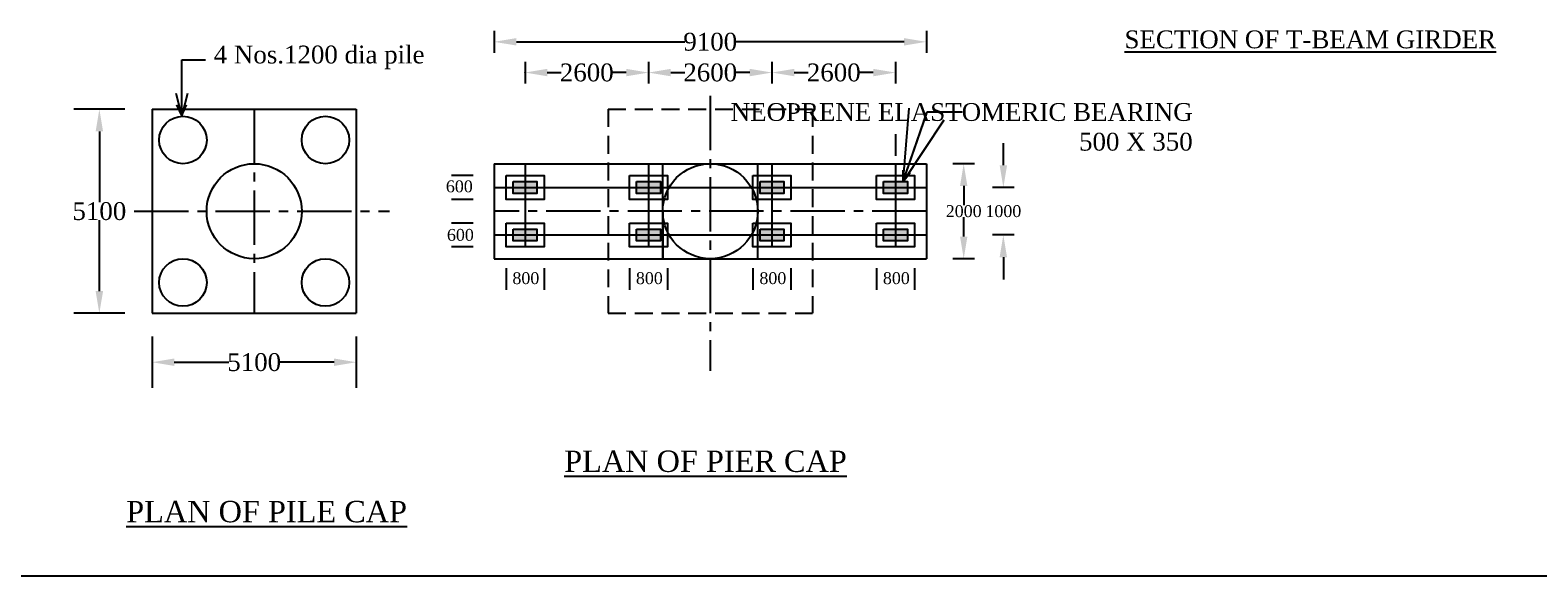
# Model space of a CAD drawing. Header units: millimetres. Extents: x -20950785 to 43207042, y -3207472 to 3168443.
# Tile 9 of 89: x 8031777 to 8095242, y -1181503 to -1158527. Entities that reach past the tile are written whole.
import ezdxf

# ---------------------------------------------------------------- set-up
doc = ezdxf.new("R2010")
doc.units = ezdxf.units.MM
doc.header["$LTSCALE"] = 60
doc.header["$MEASUREMENT"] = 0
doc.linetypes.add('CENTER2', pattern=[28.575, 19.05, -3.175, 3.175, -3.175])
doc.linetypes.add('HIDDEN', pattern=[0.375, 0.25, -0.125])
doc.layers.add('TEXT', color=7, linetype='Continuous')
doc.dimstyles.get("Standard").update_dxf_attribs({"dimtxt": 400, "dimasz": 215, "dimexe": 0.18, "dimexo": 0.0625, "dimgap": 0.09, "dimtad": 0, "dimtih": 1, "dimtoh": 1, "dimdec": 0, "dimzin": 4, "dimdsep": 46, "dimtxsty": 'Standard', "dimblk": 'OPEN90', "dimcen": 0, "dimadec": 0, "dimazin": 1, "dimtfac": 1, "dimtdec": 0, "dimtix": 1, "dimtofl": 0, "dimtmove": 0, "dimatfit": 3, "dimldrblk": 'OPEN30', "dimfxl": 1, "dimtolj": 1, "dimtzin": 0, "dimarcsym": 0})

# ---------------------------------------------------------------- blocks, each defined once
blk = doc.blocks.new('*D268')
at = {"color": 0, "linetype": 'Continuous', "lineweight": -2, "transparency": 16777216}
for p, q in [((8071075, -1164152), (8071075, -1164152)), ((8071074, -1165087), (8071074, -1165897)), ((8071074, -1167216), (8071074, -1166406)), ((8071075, -1168151), (8071075, -1168151))]:
    blk.add_line(p, q, dxfattribs=at)
for points in [[(8070919, -1165087), (8071230, -1165087), (8071074, -1164152)], [(8070919, -1167216), (8071230, -1167216), (8071074, -1168151)]]:
    blk.add_solid(points, dxfattribs=at)
at = {"layer": 'Defpoints', "color": 0, "linetype": 'Continuous', "lineweight": -2, "transparency": 16777216}
for p in [(8071074, -1164152), (8071074, -1168151), (8071074, -1168151)]:
    blk.add_point(p, dxfattribs=at)
at = {"color": 0, "linetype": 'Continuous', "transparency": 16777216, "insert": (8071074, -1166151), "char_height": 500, "attachment_point": 5}
blk.add_mtext('\\A1;{\\fTimes New Roman|b0|i0|c0|p18;2000}', dxfattribs=at)
blk = doc.blocks.new('*D269')
at = {"color": 0, "linetype": 'Continuous', "lineweight": -2, "transparency": 16777216}
for p, q in [((8072743, -1164217), (8072743, -1163282)), ((8072743, -1165152), (8072743, -1165152)), ((8072743, -1167151), (8072743, -1167151)), ((8072743, -1168086), (8072743, -1169021))]:
    blk.add_line(p, q, dxfattribs=at)
for points in [[(8072587, -1164217), (8072899, -1164217), (8072743, -1165152)], [(8072587, -1168086), (8072899, -1168086), (8072743, -1167151)]]:
    blk.add_solid(points, dxfattribs=at)
at = {"layer": 'Defpoints', "color": 0, "linetype": 'Continuous', "lineweight": -2, "transparency": 16777216}
for p in [(8072743, -1165152), (8072743, -1167151), (8072743, -1167151)]:
    blk.add_point(p, dxfattribs=at)
at = {"color": 0, "linetype": 'Continuous', "transparency": 16777216, "insert": (8072743, -1166151), "char_height": 500, "attachment_point": 5}
blk.add_mtext('\\A1;{\\fTimes New Roman|b0|i0|c0|p18;1000}', dxfattribs=at)
blk = doc.blocks.new('*D270')
at = {"color": 0, "linetype": 'Continuous', "lineweight": -2, "transparency": 16777216}
for p, q in [((8052607, -1160296), (8052607, -1160313)), ((8053542, -1160313), (8054131, -1160313)), ((8056871, -1160313), (8056283, -1160313)), ((8057806, -1160313), (8057806, -1160313))]:
    blk.add_line(p, q, dxfattribs=at)
for points in [[(8053542, -1160157), (8053542, -1160469), (8052607, -1160313)], [(8056871, -1160157), (8056871, -1160469), (8057806, -1160313)]]:
    blk.add_solid(points, dxfattribs=at)
at = {"layer": 'Defpoints', "color": 0, "linetype": 'Continuous', "lineweight": -2, "transparency": 16777216}
for p in [(8052607, -1160296), (8052607, -1160313), (8057806, -1160313)]:
    blk.add_point(p, dxfattribs=at)
at = {"color": 0, "linetype": 'Continuous', "transparency": 16777216, "insert": (8055207, -1160313), "char_height": 500, "attachment_point": 5}
blk.add_mtext('\\A1;{\\fTimes New Roman|b0|i0|c0|p18;\\H1.5x;2600}', dxfattribs=at)
blk = doc.blocks.new('*D271')
at = {"color": 0, "linetype": 'Continuous', "lineweight": -2, "transparency": 16777216}
for p, q in [((8057806, -1160296), (8057806, -1160313)), ((8058741, -1160313), (8059329, -1160313)), ((8062069, -1160313), (8061481, -1160313)), ((8063004, -1160313), (8063004, -1160313))]:
    blk.add_line(p, q, dxfattribs=at)
for points in [[(8058741, -1160157), (8058741, -1160469), (8057806, -1160313)], [(8062069, -1160157), (8062069, -1160469), (8063004, -1160313)]]:
    blk.add_solid(points, dxfattribs=at)
at = {"layer": 'Defpoints', "color": 0, "linetype": 'Continuous', "lineweight": -2, "transparency": 16777216}
for p in [(8057806, -1160296), (8057806, -1160313), (8063004, -1160313)]:
    blk.add_point(p, dxfattribs=at)
at = {"color": 0, "linetype": 'Continuous', "transparency": 16777216, "insert": (8060405, -1160313), "char_height": 500, "attachment_point": 5}
blk.add_mtext('\\A1;{\\fTimes New Roman|b0|i0|c0|p18;\\H1.5x;2600}', dxfattribs=at)
blk = doc.blocks.new('*D272')
at = {"color": 0, "linetype": 'Continuous', "lineweight": -2, "transparency": 16777216}
for p, q in [((8063004, -1160296), (8063004, -1160313)), ((8063939, -1160313), (8064528, -1160313)), ((8067268, -1160313), (8066679, -1160313)), ((8068203, -1160313), (8068203, -1160313))]:
    blk.add_line(p, q, dxfattribs=at)
for points in [[(8063939, -1160157), (8063939, -1160469), (8063004, -1160313)], [(8067268, -1160157), (8067268, -1160469), (8068203, -1160313)]]:
    blk.add_solid(points, dxfattribs=at)
at = {"layer": 'Defpoints', "color": 0, "linetype": 'Continuous', "lineweight": -2, "transparency": 16777216}
for p in [(8063004, -1160296), (8063004, -1160313), (8068203, -1160313)]:
    blk.add_point(p, dxfattribs=at)
at = {"color": 0, "linetype": 'Continuous', "transparency": 16777216, "insert": (8065604, -1160313), "char_height": 500, "attachment_point": 5}
blk.add_mtext('\\A1;{\\fTimes New Roman|b0|i0|c0|p18;\\H1.5x;2600}', dxfattribs=at)
blk = doc.blocks.new('*D273')
at = {"color": 0, "linetype": 'Continuous', "lineweight": -2, "transparency": 16777216}
for p, q in [((8051308, -1159002), (8051308, -1159019)), ((8052243, -1159019), (8059339, -1159019)), ((8068567, -1159019), (8061471, -1159019)), ((8069502, -1159019), (8069502, -1159019))]:
    blk.add_line(p, q, dxfattribs=at)
for points in [[(8052243, -1158863), (8052243, -1159174), (8051308, -1159019)], [(8068567, -1158863), (8068567, -1159174), (8069502, -1159019)]]:
    blk.add_solid(points, dxfattribs=at)
at = {"layer": 'Defpoints', "color": 0, "linetype": 'Continuous', "lineweight": -2, "transparency": 16777216}
for p in [(8051308, -1159002), (8051308, -1159019), (8069502, -1159019)]:
    blk.add_point(p, dxfattribs=at)
at = {"color": 0, "linetype": 'Continuous', "transparency": 16777216, "insert": (8060405, -1159019), "char_height": 500, "attachment_point": 5}
blk.add_mtext('\\A1;{\\fTimes New Roman|b0|i0|c0|p18;\\H1.5x;9100}', dxfattribs=at)
blk = doc.blocks.new('*D275')
at = {"color": 0, "linetype": 'Continuous', "lineweight": -2, "transparency": 16777216}
for p, q in [((8034690, -1161853), (8034690, -1161853)), ((8034690, -1162788), (8034690, -1165770)), ((8034690, -1169515), (8034690, -1166533)), ((8034690, -1170450), (8034690, -1170450))]:
    blk.add_line(p, q, dxfattribs=at)
for points in [[(8034534, -1162788), (8034846, -1162788), (8034690, -1161853)], [(8034534, -1169515), (8034846, -1169515), (8034690, -1170450)]]:
    blk.add_solid(points, dxfattribs=at)
at = {"layer": 'Defpoints', "color": 0, "linetype": 'Continuous', "lineweight": -2, "transparency": 16777216}
for p in [(8034690, -1161853), (8034690, -1170450), (8034690, -1170450)]:
    blk.add_point(p, dxfattribs=at)
at = {"color": 0, "linetype": 'Continuous', "transparency": 16777216, "insert": (8034690, -1166151), "char_height": 500, "attachment_point": 5}
blk.add_mtext('\\A1;{\\fTimes New Roman|b0|i0|c0|p18;\\H1.5x;5100}', dxfattribs=at)
blk = doc.blocks.new('*D276')
at = {"color": 0, "linetype": 'Continuous', "lineweight": -2, "transparency": 16777216}
for p, q in [((8036908, -1172492), (8036908, -1172509)), ((8037843, -1172509), (8040146, -1172509)), ((8044571, -1172509), (8042268, -1172509)), ((8045506, -1172509), (8045506, -1172509))]:
    blk.add_line(p, q, dxfattribs=at)
for points in [[(8037843, -1172353), (8037843, -1172665), (8036908, -1172509)], [(8044571, -1172353), (8044571, -1172665), (8045506, -1172509)]]:
    blk.add_solid(points, dxfattribs=at)
at = {"layer": 'Defpoints', "color": 0, "linetype": 'Continuous', "lineweight": -2, "transparency": 16777216}
for p in [(8036908, -1172492), (8036908, -1172509), (8045506, -1172509)]:
    blk.add_point(p, dxfattribs=at)
at = {"color": 0, "linetype": 'Continuous', "transparency": 16777216, "insert": (8041207, -1172509), "char_height": 500, "attachment_point": 5}
blk.add_mtext('\\A1;{\\fTimes New Roman|b0|i0|c0|p18;\\H1.5x;5100}', dxfattribs=at)

msp = doc.modelspace()

# ---------------------------------------------------------------- hatches: boundary and pattern name
at = {"linetype": 'Continuous'}
h = msp.add_hatch(color=256, dxfattribs=at)
h.dxf.hatch_style = 1
h.paths.add_polyline_path([(8052607.5, -1164901.6), (8052107.7, -1164901.6), (8052107.7, -1165151.6), (8052607.5, -1165151.6)])
h.paths.add_polyline_path([(8053107.3, -1164901.6), (8052607.5, -1164901.6), (8052607.5, -1165151.6), (8053107.3, -1165151.6)])
h.paths.add_polyline_path([(8053107.3, -1165151.6), (8052607.5, -1165151.6), (8052607.5, -1165401.5), (8053107.3, -1165401.5)])
h.paths.add_polyline_path([(8052607.5, -1165151.6), (8052107.7, -1165151.6), (8052107.7, -1165401.5), (8052607.5, -1165401.5)])
h = msp.add_hatch(color=256, dxfattribs=at)
h.dxf.hatch_style = 1
h.paths.add_polyline_path([(8057805.9, -1164901.6), (8057306.1, -1164901.6), (8057306.1, -1165151.6), (8057805.9, -1165151.6)])
h.paths.add_polyline_path([(8058305.8, -1164901.6), (8057805.9, -1164901.6), (8057805.9, -1165151.6), (8058305.8, -1165151.6)])
h.paths.add_polyline_path([(8058305.8, -1165151.6), (8057805.9, -1165151.6), (8057805.9, -1165401.5), (8058305.8, -1165401.5)])
h.paths.add_polyline_path([(8057805.9, -1165151.6), (8057306.1, -1165151.6), (8057306.1, -1165401.5), (8057805.9, -1165401.5)])
h = msp.add_hatch(color=256, dxfattribs=at)
h.dxf.hatch_style = 1
h.paths.add_polyline_path([(8063004.4, -1164901.6), (8062504.5, -1164901.6), (8062504.5, -1165151.6), (8063004.4, -1165151.6)])
h.paths.add_polyline_path([(8063504.2, -1164901.6), (8063004.4, -1164901.6), (8063004.4, -1165151.6), (8063504.2, -1165151.6)])
h.paths.add_polyline_path([(8063504.2, -1165151.6), (8063004.4, -1165151.6), (8063004.4, -1165401.5), (8063504.2, -1165401.5)])
h.paths.add_polyline_path([(8063004.4, -1165151.6), (8062504.5, -1165151.6), (8062504.5, -1165401.5), (8063004.4, -1165401.5)])
h = msp.add_hatch(color=256, dxfattribs=at)
h.dxf.hatch_style = 1
h.paths.add_polyline_path([(8068202.8, -1164901.6), (8067702.9, -1164901.6), (8067702.9, -1165151.6), (8068202.8, -1165151.6)])
h.paths.add_polyline_path([(8068702.6, -1164901.6), (8068202.8, -1164901.6), (8068202.8, -1165151.6), (8068702.6, -1165151.6)])
h.paths.add_polyline_path([(8068702.6, -1165151.6), (8068202.8, -1165151.6), (8068202.8, -1165401.5), (8068702.6, -1165401.5)])
h.paths.add_polyline_path([(8068202.8, -1165151.6), (8067702.9, -1165151.6), (8067702.9, -1165401.5), (8068202.8, -1165401.5)])
h = msp.add_hatch(color=256, dxfattribs=at)
h.dxf.hatch_style = 1
h.paths.add_polyline_path([(8052607.5, -1166901), (8052107.7, -1166901), (8052107.7, -1167151), (8052607.5, -1167151)])
h.paths.add_polyline_path([(8053107.3, -1166901), (8052607.5, -1166901), (8052607.5, -1167151), (8053107.3, -1167151)])
h.paths.add_polyline_path([(8053107.3, -1167151), (8052607.5, -1167151), (8052607.5, -1167400.9), (8053107.3, -1167400.9)])
h.paths.add_polyline_path([(8052607.5, -1167151), (8052107.7, -1167151), (8052107.7, -1167400.9), (8052607.5, -1167400.9)])
h = msp.add_hatch(color=256, dxfattribs=at)
h.dxf.hatch_style = 1
h.paths.add_polyline_path([(8057805.9, -1166901), (8057306.1, -1166901), (8057306.1, -1167151), (8057805.9, -1167151)])
h.paths.add_polyline_path([(8058305.8, -1166901), (8057805.9, -1166901), (8057805.9, -1167151), (8058305.8, -1167151)])
h.paths.add_polyline_path([(8058305.8, -1167151), (8057805.9, -1167151), (8057805.9, -1167400.9), (8058305.8, -1167400.9)])
h.paths.add_polyline_path([(8057805.9, -1167151), (8057306.1, -1167151), (8057306.1, -1167400.9), (8057805.9, -1167400.9)])
h = msp.add_hatch(color=256, dxfattribs=at)
h.dxf.hatch_style = 1
h.paths.add_polyline_path([(8063004.4, -1166901), (8062504.5, -1166901), (8062504.5, -1167151), (8063004.4, -1167151)])
h.paths.add_polyline_path([(8063504.2, -1166901), (8063004.4, -1166901), (8063004.4, -1167151), (8063504.2, -1167151)])
h.paths.add_polyline_path([(8063504.2, -1167151), (8063004.4, -1167151), (8063004.4, -1167400.9), (8063504.2, -1167400.9)])
h.paths.add_polyline_path([(8063004.4, -1167151), (8062504.5, -1167151), (8062504.5, -1167400.9), (8063004.4, -1167400.9)])
h = msp.add_hatch(color=256, dxfattribs=at)
h.dxf.hatch_style = 1
h.paths.add_polyline_path([(8068202.8, -1166901), (8067702.9, -1166901), (8067702.9, -1167151), (8068202.8, -1167151)])
h.paths.add_polyline_path([(8068702.6, -1166901), (8068202.8, -1166901), (8068202.8, -1167151), (8068702.6, -1167151)])
h.paths.add_polyline_path([(8068702.6, -1167151), (8068202.8, -1167151), (8068202.8, -1167400.9), (8068702.6, -1167400.9)])
h.paths.add_polyline_path([(8068202.8, -1167151), (8067702.9, -1167151), (8067702.9, -1167400.9), (8068202.8, -1167400.9)])

# ---------------------------------------------------------------- linework, layer by layer
for p, q in [((8051307.9, -1158561.4), (8051307.9, -1159476.3)), ((8069502.4, -1158561.4), (8069502.4, -1159476.3)), ((8052607.5, -1159855.7), (8052607.5, -1160770.6)), ((8057805.9, -1159855.7), (8057805.9, -1160770.6)), ((8063004.4, -1159855.7), (8063004.4, -1160770.6)), ((8068202.8, -1159855.7), (8068202.8, -1160770.6)), ((8035767.5, -1161852.6), (8033612.4, -1161852.6)), ((8036908.1, -1161852.6), (8036908.1, -1170450)), ((8036908.1, -1161852.6), (8045505.5, -1161852.6)), ((8045505.5, -1161852.6), (8045505.5, -1170450)), ((8068202.8, -1162909.2), (8068202.8, -1163824)), ((8051307.9, -1164151.9), (8069502.4, -1164151.9)), ((8051307.9, -1164151.9), (8051307.9, -1168150.7)), ((8052607.5, -1164151.9), (8052607.5, -1167650.8)), ((8057805.9, -1164151.9), (8057805.9, -1167650.8)), ((8058405.7, -1168150.7), (8058405.7, -1164151.9)), ((8062404.5, -1168150.7), (8062404.5, -1164151.9)), ((8063004.4, -1164151.9), (8063004.4, -1167650.8)), ((8068202.8, -1164151.9), (8068202.8, -1167650.8)), ((8069502.4, -1164151.9), (8069502.4, -1168150.7)), ((8071531.9, -1164151.9), (8070617, -1164151.9)), ((8050423.9, -1164651.7), (8049509, -1164651.7)), ((8051307.9, -1165151.6), (8069502.4, -1165151.6)), ((8073200.7, -1165151.6), (8072285.8, -1165151.6)), ((8050423.9, -1165651.4), (8049509, -1165651.4)), ((8058405.7, -1166151.3), (8058405.7, -1168150.7)), ((8050423.9, -1166651.1), (8049509, -1166651.1)), ((8050423.9, -1167650.8), (8049509, -1167650.8)), ((8051307.9, -1167151), (8069502.4, -1167151)), ((8073200.7, -1167151), (8072285.8, -1167151)), ((8051307.9, -1168150.7), (8069502.4, -1168150.7)), ((8071531.9, -1168150.7), (8070617, -1168150.7)), ((8051807.7, -1168545.8), (8051807.7, -1169460.7)), ((8053407.3, -1168545.8), (8053407.3, -1169460.7)), ((8057006.2, -1168545.8), (8057006.2, -1169460.7)), ((8058605.7, -1168545.8), (8058605.7, -1169460.7)), ((8062204.6, -1168545.8), (8062204.6, -1169460.7)), ((8063804.1, -1168545.8), (8063804.1, -1169460.7)), ((8067403, -1168545.8), (8067403, -1169460.7)), ((8069002.5, -1168545.8), (8069002.5, -1169460.7)), ((8035767.5, -1170450), (8033612.4, -1170450)), ((8036908.1, -1170450), (8045505.5, -1170450)), ((8036908.1, -1171431.5), (8036908.1, -1173586.6)), ((8045505.5, -1171431.5), (8045505.5, -1173586.6)), ((7967120, -1181503.4), (8138623.7, -1181503.4))]:
    msp.add_line(p, q, dxfattribs=at)
at = {"linetype": 'CENTER2', "ltscale": 2}
for p, q in [((8060405.1, -1161292.9), (8060405.1, -1172874.9)), ((8041206.8, -1161852.6), (8041206.8, -1170450)), ((8036154.1, -1166151.3), (8046905.5, -1166151.3)), ((8069502.4, -1166151.3), (8051307.9, -1166151.3))]:
    msp.add_line(p, q, dxfattribs=at)
at = {"linetype": 'Continuous', "lineweight": -2, "ltscale": 2}
for p, q in [((8038159, -1162123), (8037954.2, -1161666.7)), ((8038159, -1162123), (8038363.9, -1161666.7)), ((8068530.9, -1164901.6), (8068530.9, -1164422.1)), ((8068530.9, -1164901.6), (8068825.9, -1164523.6))]:
    msp.add_line(p, q, dxfattribs=at)
at = {"linetype": 'HIDDEN', "ltscale": 50}
for p, q in [((8056106.4, -1161852.6), (8056106.4, -1170450)), ((8056106.4, -1161852.6), (8064703.8, -1161852.6)), ((8064703.8, -1161852.6), (8064703.8, -1170450)), ((8056106.4, -1170450), (8064703.8, -1170450))]:
    msp.add_line(p, q, dxfattribs=at)
at = {"linetype": 'Continuous'}
for points in [[(8051807.7, -1164651.7), (8053407.3, -1164651.7), (8053407.3, -1165651.4), (8051807.7, -1165651.4)], [(8052107.7, -1164901.6), (8053107.3, -1164901.6), (8053107.3, -1165401.5), (8052107.7, -1165401.5)], [(8057006.2, -1164651.7), (8058605.7, -1164651.7), (8058605.7, -1165651.4), (8057006.2, -1165651.4)], [(8057306.1, -1164901.6), (8058305.8, -1164901.6), (8058305.8, -1165401.5), (8057306.1, -1165401.5)], [(8062204.6, -1164651.7), (8063804.1, -1164651.7), (8063804.1, -1165651.4), (8062204.6, -1165651.4)], [(8062504.5, -1164901.6), (8063504.2, -1164901.6), (8063504.2, -1165401.5), (8062504.5, -1165401.5)], [(8067403, -1164651.7), (8069002.5, -1164651.7), (8069002.5, -1165651.4), (8067403, -1165651.4)], [(8067702.9, -1164901.6), (8068702.6, -1164901.6), (8068702.6, -1165401.5), (8067702.9, -1165401.5)], [(8051807.7, -1166651.1), (8053407.3, -1166651.1), (8053407.3, -1167650.8), (8051807.7, -1167650.8)], [(8052107.7, -1166901), (8053107.3, -1166901), (8053107.3, -1167400.9), (8052107.7, -1167400.9)], [(8057006.2, -1166651.1), (8058605.7, -1166651.1), (8058605.7, -1167650.8), (8057006.2, -1167650.8)], [(8057306.1, -1166901), (8058305.8, -1166901), (8058305.8, -1167400.9), (8057306.1, -1167400.9)], [(8062204.6, -1166651.1), (8063804.1, -1166651.1), (8063804.1, -1167650.8), (8062204.6, -1167650.8)], [(8062504.5, -1166901), (8063504.2, -1166901), (8063504.2, -1167400.9), (8062504.5, -1167400.9)], [(8067403, -1166651.1), (8069002.5, -1166651.1), (8069002.5, -1167650.8), (8067403, -1167650.8)], [(8067702.9, -1166901), (8068702.6, -1166901), (8068702.6, -1167400.9), (8067702.9, -1167400.9)]]:
    msp.add_lwpolyline(points, close=True, dxfattribs=at)
for centre in [(8038207.8, -1163152.2), (8044205.9, -1163152.2), (8038207.8, -1169150.3), (8044205.9, -1169150.3)]:
    msp.add_circle(centre, 999.7, dxfattribs=at)
at = {"linetype": 'Continuous', "ltscale": 2000}
msp.add_circle((8041206.8, -1166151.3), 1999.4, dxfattribs=at)
at = {"linetype": 'Continuous', "ltscale": 1000}
msp.add_circle((8060405.1, -1166151.3), 1999.4, dxfattribs=at)

# ---------------------------------------------------------------- texts
at = {"linetype": 'Continuous', "insert": (8077843.9, -1158540), "char_height": 780, "width": 19383.785, "attachment_point": 1}
msp.add_mtext('{\\fTimes New Roman|b0|i0|c0|p18;\\H0.96154x;\\LSECTION OF T-BEAM GIRDER \\fTimes New Roman|b0|i1|c0|p18;  \\Ftxt|c0; }                   ', dxfattribs=at)
at = {"linetype": 'Continuous', "attachment_point": 4, "rotation": 0.023016}
for s, insert, char_height in [('{\\fTimes New Roman|b0|i0|c0|p18;4 Nos.1200 dia pile}', (8039505.3, -1159676.8), 750), ('{\\fTimes New Roman|b0|i0|c0|p18;600}', (8049276.7, -1165108.3), 500), ('{\\fTimes New Roman|b0|i0|c0|p18;600}', (8049320.6, -1167151.2), 500), ('{\\fTimes New Roman|b0|i0|c0|p18;800}', (8052077, -1168973.3), 500), ('{\\fTimes New Roman|b0|i0|c0|p18;800}', (8057275.5, -1168973.3), 500), ('{\\fTimes New Roman|b0|i0|c0|p18;800}', (8062473.9, -1168973.3), 500), ('{\\fTimes New Roman|b0|i0|c0|p18;800}', (8067672.3, -1168973.3), 500)]:
    msp.add_mtext(s, dxfattribs=dict(at, insert=insert, char_height=char_height))
at = {"linetype": 'Continuous', "insert": (8080712.8, -1162604), "char_height": 750, "attachment_point": 6}
msp.add_mtext('{\\fTimes New Roman|b0|i0|c0|p18;NEOPRENE ELASTOMERIC BEARING\\P 500 X 350 }', dxfattribs=at)
at = {"layer": 'TEXT', "linetype": 'Continuous', "char_height": 900, "width": 15471.463, "attachment_point": 1}
for s, insert in [('{\\fTimes New Roman|b0|i0|c0|p18;\\LPLAN OF PIER CAP}', (8054256.9, -1176227.9)), ('{\\fTimes New Roman|b0|i0|c0|p18;\\LPLAN OF PILE CAP}', (8035819.5, -1178347.1))]:
    msp.add_mtext(s, dxfattribs=dict(at, insert=insert))

# ---------------------------------------------------------------- dimensions: what is measured, and where the dimension line sits
at = {"linetype": 'Continuous'}
for base, p1, p2, text, picture, middle in [((8051307.9, -1159018.7), (8069502.4, -1159018.7), (8051307.9, -1159002.1), '{\\fTimes New Roman|b0|i0|c0|p18;\\H1.5x;9100}', '*D273', (8060405.1, -1159018.7)), ((8052607.5, -1160313), (8057805.9, -1160313), (8052607.5, -1160296.4), '{\\fTimes New Roman|b0|i0|c0|p18;\\H1.5x;2600}', '*D270', (8055206.7, -1160313)), ((8057805.9, -1160313), (8063004.4, -1160313), (8057805.9, -1160296.4), '{\\fTimes New Roman|b0|i0|c0|p18;\\H1.5x;2600}', '*D271', (8060405.1, -1160313)), ((8063004.4, -1160313), (8068202.8, -1160313), (8063004.4, -1160296.4), '{\\fTimes New Roman|b0|i0|c0|p18;\\H1.5x;2600}', '*D272', (8065603.6, -1160313)), ((8036908.1, -1172508.9), (8045505.5, -1172508.9), (8036908.1, -1172492.3), '{\\fTimes New Roman|b0|i0|c0|p18;\\H1.5x;5100}', '*D276', (8041206.8, -1172508.9))]:
    dim = msp.add_linear_dim(base=base, p1=p1, p2=p2, text=text, dimstyle='Standard', override={"dimtxt": 500, "dimasz": 935, "dimfxl": 300}, dxfattribs=at)
    dim.commit()
    dim.dimension.update_dxf_attribs({"geometry": picture, "text_midpoint": middle})
for base, p1, p2, angle, text, picture, middle in [((8034689.9, -1170450), (8034689.9, -1161852.6), (8034689.9, -1170450), 270, '{\\fTimes New Roman|b0|i0|c0|p18;\\H1.5x;5100}', '*D275', (8034689.9, -1166151.3)), ((8072743.3, -1167151), (8072743.3, -1165151.6), (8072743.3, -1167151), 90, '{\\fTimes New Roman|b0|i0|c0|p18;1000}', '*D269', (8072743.3, -1166151.3)), ((8071074.5, -1168150.7), (8071074.5, -1164151.9), (8071074.5, -1168150.7), 90, '{\\fTimes New Roman|b0|i0|c0|p18;2000}', '*D268', (8071074.5, -1166151.3))]:
    dim = msp.add_linear_dim(base=base, p1=p1, p2=p2, angle=angle, text=text, dimstyle='Standard', override={"dimtxt": 500, "dimasz": 935, "dimfxl": 300}, dxfattribs=at)
    dim.commit()
    dim.dimension.update_dxf_attribs({"geometry": picture, "text_midpoint": middle})

# ---------------------------------------------------------------- leaders
for points, override in [([(8038159, -1162123), (8038159, -1159771.2), (8039161.2, -1159771.2)], {"dimtxt": 500, "dimasz": 935, "dimfxl": 300}), ([(8068530.9, -1164901.6), (8069542.8, -1161959.7), (8071006.6, -1161959.7)], {"dimtxt": 500, "dimasz": 3000, "dimfxl": 300})]:
    msp.add_leader(points, dimstyle='Standard', override=override, dxfattribs=at)

doc.saveas('drawing.dxf')
